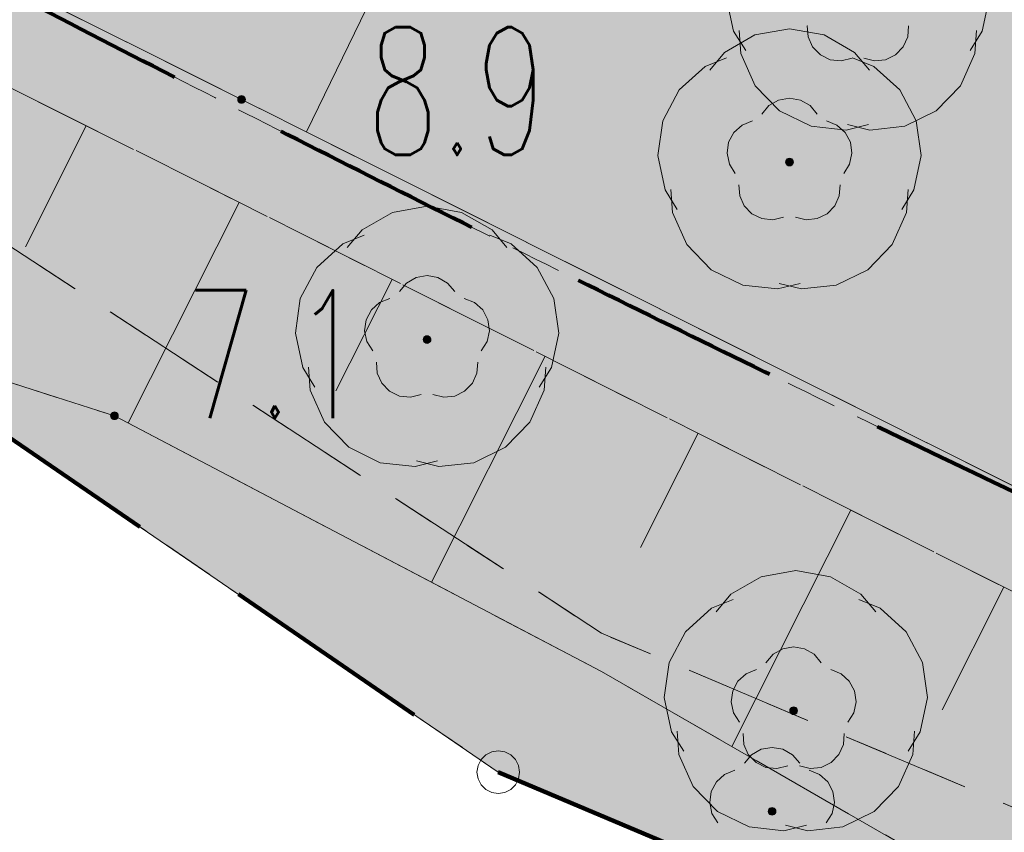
# Model space of a CAD drawing. Header units: millimetres. Extents: x -367306 to 168495, y -187323 to 82034.
# Tile 12 of 170: x -48210 to -36666, y -121848 to -112317. Entities that reach past the tile are written whole.
import ezdxf

# ---------------------------------------------------------------- set-up
doc = ezdxf.new("R2010")
doc.units = ezdxf.units.MM
doc.header["$MEASUREMENT"] = 0
for name, pattern in [('L_0_03', [1000, 500, -500]), ('L_0_05', [1750, 1250, -500]), ('L_0_06', [2000, 1500, -500]), ('Przerywana długa', [3900, 2500, -1400]), ('Przerywana gęsta', [900, 600, -300])]:
    doc.linetypes.add(name, pattern=pattern)
for name, color, linetype, lineweight, true_color in [('0_Nr_pióra__105', 7, 'Continuous', 5, 0xcae6ff), ('0_Nr_pióra__240', 7, 'Continuous', 18, 0xdcf887), ('Nowe_0_Nr_pióra__238', 7, 'Continuous', 18, 0x498039), ('Nowe_OTZL_Nr_pióra__94', 7, 'Continuous', 13, 0xe4ad2c), ('sytuacja_Nr_pióra__65', 7, 'Continuous', 13, 0x80c2ff)]:
    doc.layers.add(name, color=color, linetype=linetype, lineweight=lineweight, true_color=true_color)
for name, color, linetype, lineweight in [('0_Nr_pióra__196', 1, 'Continuous', 100), ('Nowe_EGDE_Nr_pióra__8', 7, 'Continuous', 13), ('Nowe_EGDE_Nr_pióra__9', 7, 'Continuous', 13), ('Nowe_EGKK_Nr_pióra__8', 7, 'Continuous', 13), ('Nowe_EGKK_Nr_pióra__9', 7, 'Continuous', 13), ('Nowe_EGPG_Nr_pióra__8', 7, 'Continuous', 13), ('Nowe_EGPG_Nr_pióra__9', 7, 'Continuous', 13), ('Nowe_EGUG_Nr_pióra__8', 7, 'Continuous', 13), ('Nowe_EGUG_Nr_pióra__9', 7, 'Continuous', 13), ('Nowe_OTKC_Nr_pióra__8', 7, 'Continuous', 13), ('Nowe_OTKC_Nr_pióra__9', 7, 'Continuous', 13), ('Nowe_OTRK_Nr_pióra__8', 7, 'Continuous', 13), ('Nowe_OTRK_Nr_pióra__9', 7, 'Continuous', 13), ('Nowe_OTRN_Nr_pióra__7', 7, 'Continuous', 13), ('Nowe_OTRN_Nr_pióra__8', 7, 'Continuous', 13), ('Nowe_OTRN_Nr_pióra__9', 7, 'Continuous', 13), ('Nowe_OTRN_O_Nr_pióra__8', 7, 'Continuous', 13), ('Nowe_OTWP_Nr_pióra__8', 7, 'Continuous', 13), ('Nowe_OTWP_Nr_pióra__9', 7, 'Continuous', 13), ('Nowe_OTZL_Nr_pióra__8', 7, 'Continuous', 13), ('Nowe_OTZL_Nr_pióra__9', 7, 'Continuous', 13), ('sytuacja_Nr_pióra__1', 7, 'Continuous', 13), ('sytuacja_Nr_pióra__160', 150, 'Continuous', 80)]:
    doc.layers.add(name, color=color, linetype=linetype, lineweight=lineweight)
doc.styles.add('STYL_AUTOMATYCZNY_3', font='Simplex.shx')

msp = doc.modelspace()

# ---------------------------------------------------------------- hatches: boundary and pattern name
at = {"layer": '0_Nr_pióra__105', "linetype": 'Continuous', "lineweight": 0, "true_color": 0x505c66}
msp.add_hatch(color=251, dxfattribs=at).paths.add_polyline_path([(-6418.4, -128513), (-8323.4, -129283), (-10228.4, -130053), (-13738.4, -130763), (-17768.4, -130063), (-25756, -127302.8), (-34528.4, -123913), (-41388.4, -119963), (-47098.4, -116963), (-50111, -115999.3), (-42598.4, -121143), (-16648.4, -132123), (-1348.4, -129693), (1832.3, -134968.9), (2667.6, -134801.8), (3061.6, -134723), (3301.6, -133843), (8238.5, -128359.6), (8915.3, -127717.6), (11388.1, -125280.7), (12674.7, -124012.8), (13419.4, -123278.9), (14544.7, -122167.6), (15001.3, -121648.2), (16289.2, -120183.4), (19968.1, -115996.2), (23018, -111586.2), (24650.6, -109225.4), (25882.9, -106410.1), (28971.6, -99353.7), (29323.9, -98603), (20013.3, -95115.2), (20011.6, -95123), (18201.6, -100163), (16181.6, -103873), (10781.6, -111903), (6111.6, -118913), (1281.6, -122723)])
at = {"layer": '0_Nr_pióra__240', "linetype": 'Continuous', "lineweight": 0, "true_color": 0x2c311b}
h = msp.add_hatch(color=250, dxfattribs=at)
h.paths.add_polyline_path([(-66188.4, -91903), (-66614.5, -94548.3), (-66298.8, -97378.8), (-65984.3, -99017.4), (-65908.4, -99413), (-64712.2, -102204), (-58518.4, -110243), (-50111, -115999.3), (-47098.4, -116963), (-41453.6, -119928.7), (-34528.4, -123913), (-27542, -126699.5), (-17768.4, -130063), (-13738.4, -130763), (-10228.4, -130053), (-8250.8, -129253.7), (-6418.4, -128513), (1281.6, -122723), (6111.6, -118913), (10781.6, -111903), (16181.6, -103873), (18201.6, -100163), (20011.6, -95123), (16011.6, -93623), (16701.6, -91693), (20441.6, -93093), (21661.6, -88693), (23081.6, -83003), (27191.6, -71293), (30631.6, -60783), (31911.6, -55323), (29151.6, -51443), (28891.6, -49533), (30181.6, -45723), (31101.6, -42243), (34861.6, -35003), (38441.6, -36363), (38971.6, -36563), (43011.6, -35863), (44581.6, -34413), (45722.8, -32090.7, -0.0858455), (43856.1, -32295.1, -0.0456676), (39865.4, -31597.6, -0.4386501), (38513.6, -29386.7), (20761.8, -20593.2, 0.4093195), (15438.6, -22340.1), (11240.6, -30469.9), (6891.2, -41834.5, -0.0668962), (5615.5, -44174.5), (3147.5, -47540.4, 0.0944648), (1538.4, -50920.2), (137, -56275.4), (-2720.5, -55330.7), (-1367.1, -50171.2, -0.0924718), (512.1, -46189.6), (2949.5, -42813.9, 0.0650464), (4180.8, -40535.7), (8549.9, -29121), (12765.9, -20956.4, -0.4090793), (22094, -17890.9), (41430.9, -27449.7, 0.2885872), (44331.6, -27593), (15671.6, -9583), (6061.6, -22143), (-2038, -25712.7), (-2368.4, -26663), (-4378.4, -29603), (-6808.4, -31263), (-17975.2, -32480.7), (-18010.6, -32516.1), (-18046.1, -32585.8), (-18058.4, -32663), (-18054.4, -32688.2), (-26394.5, -33540.5), (-35298.4, -38813), (-39078.4, -45333), (-42849.8, -50403.7), (-48488.4, -59393), (-55388.4, -70023), (-61968.4, -80313), (-64978.4, -87033)])
h.paths.add_polyline_path([(-22028.4, -110463), (-14458.4, -114383), (-10478.4, -106393), (-10731.3, -106263.8), (-17938.4, -102583), (-21362.4, -109180), (-27768.4, -106013), (-28428.4, -107313)], flags=0)
h.paths.add_polyline_path([(-14658.4, -104253), (-10731.3, -106263.8), (-7868.4, -101253), (-9425.6, -100474.4), (-10288.4, -100043), (-11968.4, -103343), (-10808.4, -103943), (-9768.4, -101903), (-9568.4, -102003), (-10928.4, -104763), (-14088.4, -103153)], flags=0)
at = {"layer": 'Nowe_OTRN_Nr_pióra__7', "linetype": 'Continuous', "lineweight": 13}
for points in [[(-45653.4, -113253), (-45651.8, -113264.7), (-45647.4, -113275.5), (-45640.2, -113284.8), (-45630.9, -113292), (-45620, -113296.5), (-45608.4, -113298), (-45596.7, -113296.5), (-45585.9, -113292), (-45576.6, -113284.8), (-45569.4, -113275.5), (-45564.9, -113264.7), (-45563.4, -113253), (-45564.9, -113241.4), (-45569.4, -113230.5), (-45576.6, -113221.2), (-45585.9, -113214), (-45596.7, -113209.6), (-45608.4, -113208), (-45620, -113209.6), (-45630.9, -113214), (-45640.2, -113221.2), (-45647.4, -113230.5), (-45651.8, -113241.4)], [(-47143.4, -116963), (-47141.8, -116974.7), (-47137.4, -116985.5), (-47130.2, -116994.8), (-47120.9, -117002), (-47110, -117006.5), (-47098.4, -117008), (-47086.7, -117006.5), (-47075.9, -117002), (-47066.6, -116994.8), (-47059.4, -116985.5), (-47054.9, -116974.7), (-47053.4, -116963), (-47054.9, -116951.4), (-47059.4, -116940.5), (-47066.6, -116931.2), (-47075.9, -116924), (-47086.7, -116919.6), (-47098.4, -116918), (-47110, -116919.6), (-47120.9, -116924), (-47130.2, -116931.2), (-47137.4, -116940.5), (-47141.8, -116951.4)]]:
    msp.add_hatch(color=7, dxfattribs=at).paths.add_polyline_path(points)
at = {"layer": 'Nowe_OTZL_Nr_pióra__94', "linetype": 'Continuous', "lineweight": 13, "true_color": 0xe4ad2c}
for points in [[(-39184.6, -114032.2), (-39170.7, -114030), (-39158.2, -114023.6), (-39148.2, -114013.7), (-39141.8, -114001.1), (-39139.6, -113987.2), (-39141.8, -113973.3), (-39148.2, -113960.8), (-39158.2, -113950.8), (-39170.7, -113944.4), (-39184.6, -113942.2), (-39198.5, -113944.4), (-39211.1, -113950.8), (-39221, -113960.8), (-39227.4, -113973.3), (-39229.6, -113987.2), (-39227.4, -114001.1), (-39221, -114013.7), (-39211.1, -114023.6), (-39198.5, -114030)], [(-43434, -116113.6), (-43420.1, -116111.4), (-43407.6, -116105), (-43397.6, -116095.1), (-43391.2, -116082.5), (-43389, -116068.6), (-43391.2, -116054.7), (-43397.6, -116042.2), (-43407.6, -116032.2), (-43420.1, -116025.8), (-43434, -116023.6), (-43447.9, -116025.8), (-43460.5, -116032.2), (-43470.4, -116042.2), (-43476.8, -116054.7), (-43479, -116068.6), (-43476.8, -116082.5), (-43470.4, -116095.1), (-43460.5, -116105), (-43447.9, -116111.4)], [(-39136.3, -120467.5), (-39122.4, -120465.3), (-39109.9, -120458.9), (-39099.9, -120448.9), (-39093.5, -120436.4), (-39091.3, -120422.5), (-39093.5, -120408.6), (-39099.9, -120396), (-39109.9, -120386.1), (-39122.4, -120379.7), (-39136.3, -120377.5), (-39150.2, -120379.7), (-39162.8, -120386.1), (-39172.7, -120396), (-39179.1, -120408.6), (-39181.3, -120422.5), (-39179.1, -120436.4), (-39172.7, -120448.9), (-39162.8, -120458.9), (-39150.2, -120465.3)], [(-39389.1, -121647.3), (-39375.2, -121645.1), (-39362.7, -121638.7), (-39352.7, -121628.7), (-39346.3, -121616.2), (-39344.1, -121602.3), (-39346.3, -121588.3), (-39352.7, -121575.8), (-39362.7, -121565.8), (-39375.2, -121559.5), (-39389.1, -121557.3), (-39403, -121559.5), (-39415.6, -121565.8), (-39425.5, -121575.8), (-39431.9, -121588.3), (-39434.1, -121602.3), (-39431.9, -121616.2), (-39425.5, -121628.7), (-39415.6, -121638.7), (-39403, -121645.1)]]:
    msp.add_hatch(color=42, dxfattribs=at).paths.add_polyline_path(points)
at = {"layer": 'sytuacja_Nr_pióra__65', "linetype": 'Continuous', "lineweight": 0, "true_color": 0x192633}
h = msp.add_hatch(color=179, dxfattribs=at)
h.paths.add_polyline_path([(-35518.4, -34473), (-67898.4, -84573), (-66138.4, -100353), (-58518.4, -110243), (-42598.4, -121143), (-16648.4, -132123), (-1348.4, -129693), (3325.5, -137445.8), (6501.6, -134653), (31321.6, -148073), (43551.6, -131243), (55981.6, -97123), (70921.6, -40873), (56311.6, -36173), (44331.6, -27593), (34641.9, -21548.3), (33406.4, -22351.9), (22129.7, -25856.9, 0.3125645), (16459.2, -35763.1, 0.0639815), (16561.6, -47403, -0.0641372), (20517.6, -68873.4, -0.1525468), (13695.5, -93630.2), (3435.8, -112923.9, -0.0818728), (1461.6, -115509.5), (-6521.8, -122921.4, -0.1451753), (-12306.4, -125248.3, -0.1061481), (-20698.4, -125033, -0.0211831), (-52070.1, -110031, -0.0156571), (-52613.6, -109720), (-56888.4, -107093), (-58193.1, -105873.8, -0.0772249), (-60088.2, -103457.7), (-61531.9, -100882.9, -0.0991166), (-62742.3, -97148), (-63291.3, -92429.4, -0.0773758), (-63172.5, -89355.1), (-62676, -86815.8, -0.093547), (-61301.5, -83370.5), (-34907, -41842.2, -0.0487492), (-33708.7, -40309.7), (-33683.4, -40283.1, -0.1375551), (-29041.8, -37523.5, -0.0442175), (-27588.1, -37267), (-16029.6, -36267.8, 0.1385926), (-10942.3, -34343.2), (-4215.8, -29365.2), (-2512.8, -27715.9, 0.2008798), (-1007.6, -25258.6), (-17808.4, -32663)])
h.paths.add_polyline_path([(33381.6, -100123), (34081.6, -98183), (16701.6, -91693), (16011.6, -93623)], flags=0)

# ---------------------------------------------------------------- linework, layer by layer
at = {"layer": '0_Nr_pióra__196', "color": 1, "linetype": 'Przerywana długa', "lineweight": 100}
msp.add_lwpolyline([(55981.6, -97123), (70921.6, -40873), (56311.6, -36173), (44331.6, -27593), (15671.6, -9583), (6061.6, -22143), (-17808.4, -32663), (-35518.4, -34473), (-67898.4, -84573), (-66138.4, -100353), (-58518.4, -110243), (-42598.4, -121143), (-16648.4, -132123), (-1348.4, -129693), (3325.5, -137445.8), (6501.6, -134653), (31321.6, -148073), (43551.6, -131243)], close=True, dxfattribs=at)
at = {"layer": 'Nowe_0_Nr_pióra__238', "color": 87, "linetype": 'Continuous', "lineweight": 18, "true_color": 0x498039, "flags": 128}
for points in [[(-39697.4, -112680.1), (-39840.3, -112450.3), (-39925.3, -112047.9), (-39867.9, -111640.6), (-39675, -111277.3), (-39369.6, -111001.7), (-39118.9, -110899.7)], [(-37645.3, -110899.7), (-37394.6, -111001.7), (-37089.2, -111277.3), (-36896.3, -111640.6), (-36838.9, -112047.9), (-36923.9, -112450.3), (-37066.8, -112680.1)], [(-40120.6, -112908.4), (-39946.2, -112701.4), (-39589.7, -112496.2), (-39184.6, -112424.9), (-38779.5, -112496.2), (-38423, -112701.4), (-38248.6, -112908.4)], [(-38259, -113546.3), (-38521.7, -113611.2), (-38930.8, -113567.7), (-39300.4, -113387.2), (-39586.3, -113091.5), (-39754, -112715.9), (-39773.5, -112446)], [(-36990.7, -112446), (-37010.2, -112715.9), (-37178, -113091.5), (-37463.8, -113387.2), (-37833.5, -113567.7), (-38242.5, -113611.2), (-38505.2, -113546.3)], [(-40499.9, -114544), (-40642.8, -114314.2), (-40727.9, -113911.8), (-40670.4, -113504.5), (-40477.5, -113141.2), (-40172.1, -112865.6), (-39921.4, -112763.6)], [(-38447.8, -112763.6), (-38197.1, -112865.6), (-37891.8, -113141.2), (-37698.8, -113504.5), (-37641.4, -113911.8), (-37726.4, -114314.2), (-37869.3, -114544)], [(-39061.5, -115410.2), (-39324.2, -115475.1), (-39733.3, -115431.6), (-40102.9, -115251.1), (-40388.8, -114955.4), (-40556.6, -114579.8), (-40576, -114309.9)], [(-37793.2, -114309.9), (-37812.7, -114579.8), (-37980.5, -114955.4), (-38266.3, -115251.1), (-38636, -115431.6), (-39045, -115475.1), (-39307.7, -115410.2)], [(-44370, -114989.7), (-44195.6, -114782.8), (-43839.1, -114577.6), (-43434, -114506.3), (-43028.9, -114577.6), (-42672.4, -114782.8), (-42498, -114989.7)], [(-44749.3, -116625.4), (-44892.2, -116395.6), (-44977.3, -115993.1), (-44919.8, -115585.8), (-44726.9, -115222.6), (-44421.5, -114946.9), (-44170.8, -114845)], [(-42697.2, -114845), (-42446.5, -114946.9), (-42141.2, -115222.6), (-41948.2, -115585.8), (-41890.8, -115993.1), (-41975.8, -116395.6), (-42118.7, -116625.4)], [(-43310.9, -117491.6), (-43573.6, -117556.5), (-43982.7, -117513), (-44352.3, -117332.5), (-44638.2, -117036.7), (-44806, -116661.2), (-44825.4, -116391.3)], [(-42042.6, -116391.3), (-42062.1, -116661.2), (-42229.9, -117036.7), (-42515.7, -117332.5), (-42885.4, -117513), (-43294.4, -117556.5), (-43557.1, -117491.6)], [(-40045.9, -119262.2), (-39871.5, -119055.3), (-39515, -118850.1), (-39109.9, -118778.8), (-38704.7, -118850.1), (-38348.2, -119055.3), (-38173.8, -119262.2)], [(-40425.2, -120897.9), (-40568.1, -120668.1), (-40653.1, -120265.6), (-40595.7, -119858.3), (-40402.7, -119495), (-40097.4, -119219.4), (-39846.7, -119117.5)], [(-38373, -119117.5), (-38122.3, -119219.4), (-37817, -119495), (-37624, -119858.3), (-37566.6, -120265.6), (-37651.6, -120668.1), (-37794.5, -120897.9)], [(-38986.7, -121764.1), (-39249.5, -121829), (-39658.5, -121785.5), (-40028.1, -121605), (-40314, -121309.2), (-40481.8, -120933.7), (-40501.2, -120663.7)], [(-37718.5, -120663.7), (-37737.9, -120933.7), (-37905.7, -121309.2), (-38191.6, -121605), (-38561.2, -121785.5), (-38970.2, -121829), (-39233, -121764.1)]]:
    msp.add_lwpolyline(points, dxfattribs=at)
at = {"layer": 'Nowe_EGDE_Nr_pióra__8', "color": 7, "linetype": 'Continuous', "lineweight": 13}
msp.add_line((-42598.4, -121143), (-42598.3, -121143), dxfattribs=at)
msp.add_line((-42598.4, -121143), (-42598.3, -121143), dxfattribs=at)
at = {"layer": 'Nowe_EGDE_Nr_pióra__9', "color": 7, "linetype": 'Continuous', "lineweight": 13, "flags": 128}
msp.add_lwpolyline([(-32248.4, -2403), (-37968.4, -18833), (-52388.4, -43803), (-56478.4, -49323), (-64648.4, -60323), (-72848.4, -73393), (-78498.4, -88293), (-79228.4, -100953), (-73598.4, -112563), (-60298.4, -123133), (-36138.4, -137363), (-13438.4, -142123), (-1728.4, -140123), (3311.6, -137403), (-1348.4, -129693), (-16648.4, -132123), (-42598.4, -121143), (-58518.4, -110243), (-66138.4, -100353), (-67898.4, -84573), (-35518.4, -34473), (-22298.4, -1863)], dxfattribs=at)
msp.add_lwpolyline([(55981.6, -97123), (70921.6, -40873), (56311.6, -36173), (44331.6, -27593), (15671.6, -9583), (6061.6, -22143), (-17808.4, -32663), (-35518.4, -34473), (-67898.4, -84573), (-66138.4, -100353), (-58518.4, -110243), (-42598.4, -121143), (-16648.4, -132123), (-1348.4, -129693), (3311.6, -137403), (6501.6, -134653), (31321.6, -148073), (43551.6, -131243)], close=True, dxfattribs=at)
at = {"layer": 'Nowe_EGKK_Nr_pióra__8', "color": 7, "linetype": 'Continuous', "lineweight": 13}
msp.add_line((-41388.4, -119513), (-41388.3, -119513), dxfattribs=at)
at = {"layer": 'Nowe_EGKK_Nr_pióra__9', "color": 7, "linetype": 'L_0_06', "lineweight": 13, "flags": 128}
msp.add_lwpolyline([(-65928.4, -86443), (-46598.4, -55193), (-32708.1, -34185.8), (-25888.4, -18613), (-19538.4, -3963), (-15289, 2905.3), (-7768.4, 34407), (-6478.4, 39617), (-9198.5, 39673.5), (-11138.4, 31577), (-9490.8, 31378.4), (-12278.4, 26477), (-12397.1, 25976.7), (-13078.4, 26127), (-24358.4, -3553), (-29788.4, -3963), (-32958.4, -14253), (-43448.4, -33613), (-62598.4, -63213), (-70068.4, -74873), (-73378.4, -83263), (-74808.4, -87963), (-76058.4, -92933), (-76488.4, -97643), (-76148.4, -99903), (-74478.4, -105063), (-71748.4, -109473), (-68778.4, -112643), (-63278.4, -117253), (-36888.4, -133563), (-29028.4, -136863), (-23848.4, -137733), (-15768.4, -138533), (-6768.4, -139353), (-3598.4, -138483), (-438.4, -136613), (1879.8, -135034.1), (3281.6, -133823), (12911.6, -125533), (23321.6, -113373), (29441.6, -101683), (31601.6, -96903), (39431.6, -73863), (55391.6, -79203), (56561.6, -81483), (58691.6, -82183), (59421.6, -76943), (62241.6, -69543), (68811.6, -45163), (66821.6, -44573), (60191.6, -64873), (57641.6, -74443), (41611.6, -68353), (55048, -35268), (61231.6, -20173), (54061.6, -15833), (47506.2, -29866.6), (46621.6, -31733), (42301.6, -37993), (38441.6, -36363), (31721.6, -45713), (29651.6, -50493), (32131.6, -55673), (28631.6, -68213), (23091.6, -85543), (18891.6, -95613), (19151.6, -99663), (15641.6, -105623), (7471.6, -118773), (-568.4, -125543), (-4988.4, -128413), (-15438.4, -130493), (-41388.4, -119513), (-56468.4, -109643), (-64298.4, -99413)], close=True, dxfattribs=at)
at = {"layer": 'Nowe_EGPG_Nr_pióra__8', "color": 7, "linetype": 'Continuous', "lineweight": 13}
for p, q in [((-42745.3, -120940.8), (-42745.3, -120940.8)), ((-42675.6, -120905.3), (-42675.6, -120905.3)), ((-42598.4, -120893), (-42598.3, -120893)), ((-42521.1, -120905.3), (-42521.1, -120905.3)), ((-42451.4, -120940.8), (-42451.4, -120940.8)), ((-42836.1, -121065.8), (-42836.1, -121065.8)), ((-42800.6, -120996.1), (-42800.6, -120996.1)), ((-42396.1, -120996.1), (-42396.1, -120996.1)), ((-42360.6, -121065.8), (-42360.6, -121065.8)), ((-42848.4, -121143), (-42848.3, -121143)), ((-42348.4, -121143), (-42348.3, -121143)), ((-42836.1, -121220.3), (-42836.1, -121220.3)), ((-42800.6, -121290), (-42800.6, -121290)), ((-42396.1, -121290), (-42396.1, -121290)), ((-42360.6, -121220.3), (-42360.6, -121220.3)), ((-42745.3, -121345.3), (-42745.3, -121345.3)), ((-42675.6, -121380.8), (-42675.6, -121380.8)), ((-42598.4, -121393), (-42598.3, -121393)), ((-42521.1, -121380.8), (-42521.1, -121380.8)), ((-42451.4, -121345.3), (-42451.4, -121345.3))]:
    msp.add_line(p, q, dxfattribs=at)
at = {"layer": 'Nowe_EGPG_Nr_pióra__9', "color": 7, "linetype": 'Continuous', "lineweight": 13, "flags": 128}
msp.add_lwpolyline([(-42598.4, -120893), (-42521.1, -120905.3), (-42451.4, -120940.8), (-42396.1, -120996.1), (-42360.6, -121065.8), (-42348.4, -121143), (-42360.6, -121220.3), (-42396.1, -121290), (-42451.4, -121345.3), (-42521.1, -121380.8), (-42598.4, -121393), (-42675.6, -121380.8), (-42745.3, -121345.3), (-42800.6, -121290), (-42836.1, -121220.3), (-42848.4, -121143), (-42836.1, -121065.8), (-42800.6, -120996.1), (-42745.3, -120940.8), (-42675.6, -120905.3)], close=True, dxfattribs=at)
at = {"layer": 'Nowe_EGUG_Nr_pióra__8', "color": 7, "linetype": 'Continuous', "lineweight": 13}
msp.add_line((-41388.4, -119513), (-41388.3, -119513), dxfattribs=at)
msp.add_line((-41388.4, -119513), (-41388.3, -119513), dxfattribs=at)
at = {"layer": 'Nowe_EGUG_Nr_pióra__9', "color": 7, "linetype": 'L_0_03', "lineweight": 13, "flags": 128}
for points in [[(-65928.4, -86443), (-46598.4, -55193), (-32708.1, -34185.8), (-25888.4, -18613), (-19538.4, -3963), (-15289, 2905.3), (-7768.4, 34407), (-6478.4, 39617), (-9198.5, 39673.5), (-11138.4, 31577), (-9490.8, 31378.4), (-12278.4, 26477), (-12397.1, 25976.7), (-13078.4, 26127), (-24358.4, -3553), (-29788.4, -3963), (-32958.4, -14253), (-43448.4, -33613), (-62598.4, -63213), (-70068.4, -74873), (-73378.4, -83263), (-74808.4, -87963), (-76058.4, -92933), (-76488.4, -97643), (-76148.4, -99903), (-74478.4, -105063), (-71748.4, -109473), (-68778.4, -112643), (-63278.4, -117253), (-36888.4, -133563), (-29028.4, -136863), (-23848.4, -137733), (-15768.4, -138533), (-6768.4, -139353), (-3598.4, -138483), (-438.4, -136613), (1879.8, -135034.1), (3281.6, -133823), (12911.6, -125533), (23321.6, -113373), (29441.6, -101683), (31601.6, -96903), (39431.6, -73863), (55391.6, -79203), (56561.6, -81483), (58691.6, -82183), (59421.6, -76943), (62241.6, -69543), (68811.6, -45163), (66821.6, -44573), (60191.6, -64873), (57641.6, -74443), (41611.6, -68353), (55048, -35268), (61231.6, -20173), (54061.6, -15833), (47506.2, -29866.6), (46621.6, -31733), (42301.6, -37993), (38441.6, -36363), (31721.6, -45713), (29651.6, -50493), (32131.6, -55673), (28631.6, -68213), (23091.6, -85543), (18891.6, -95613), (19151.6, -99663), (15641.6, -105623), (7471.6, -118773), (-568.4, -125543), (-4988.4, -128413), (-15438.4, -130493), (-41388.4, -119513), (-56468.4, -109643), (-64298.4, -99413)], [(28631.6, -68213), (32131.6, -55673), (29651.6, -50493), (31721.6, -45713), (38441.6, -36363), (42301.6, -37993), (46621.6, -31733), (47506.2, -29866.6), (44331.6, -27593), (33560.7, -20824.5), (15671.6, -9583), (6061.6, -22143), (-17808.4, -32663), (-32708.1, -34185.8), (-46598.4, -55193), (-65928.4, -86443), (-64298.4, -99413), (-56468.4, -109643), (-41388.4, -119513), (-15438.4, -130493), (-4988.4, -128413), (-568.4, -125543), (7471.6, -118773), (15641.6, -105623), (19151.6, -99663), (18891.6, -95613), (23091.6, -85543)]]:
    msp.add_lwpolyline(points, close=True, dxfattribs=at)
at = {"layer": 'Nowe_OTKC_Nr_pióra__8', "color": 7, "linetype": 'Continuous', "lineweight": 13}
for p, q in [((-45608.4, -113253), (-45608.3, -113253)), ((-46068.4, -114243), (-46068.3, -114243))]:
    msp.add_line(p, q, dxfattribs=at)
at = {"layer": 'Nowe_OTKC_Nr_pióra__9', "color": 7, "linetype": 'L_0_05', "lineweight": 13, "flags": 128}
msp.add_lwpolyline([(-1238.4, -46283), (-6648.4, -46193), (-15828.4, -45733), (-22698.4, -46353), (-26678.4, -47103), (-29328.4, -47953), (-32988.4, -51163), (-36568.4, -55463), (-40208.4, -61143), (-43878.4, -65473), (-47778.4, -70193), (-51838.4, -75303), (-56908.4, -82373), (-60268.4, -87193), (-62158.4, -90323), (-62828.4, -92773), (-62618.4, -98443), (-62048.4, -102123), (-60178.4, -105633), (-57538.4, -107923), (-52878.4, -110833), (-46068.4, -114243), (-32558.4, -121043), (-20868.4, -126143), (-16558.4, -126773), (-13308.4, -126603), (-9418.4, -125643), (-5808.4, -123793), (-38.4, -119013), (3951.6, -114733), (6461.6, -111863), (9661.6, -107293), (16961.6, -93983), (16011.6, -93623), (8561.6, -106603), (5601.6, -111113), (3031.6, -113973), (-808.4, -118193), (-6478.4, -122933), (-9978.4, -124663), (-13518.4, -125553), (-16598.4, -125603), (-20698.4, -125033), (-32058.4, -120043), (-45608.4, -113253), (-52348.4, -109883), (-56888.4, -107093), (-59328.4, -104813), (-61008.4, -101673), (-61538.4, -98463), (-61668.4, -92663), (-61178.4, -90633), (-59368.4, -87713), (-56058.4, -82943), (-51018.4, -75953), (-46878.4, -70853), (-43018.4, -66103), (-39238.4, -61853), (-35668.4, -56003), (-32158.4, -51823), (-28778.4, -48843), (-26368.4, -48143), (-22518.4, -47443), (-15718.4, -46713), (-6768.4, -47263), (-1478.4, -47473)], close=True, dxfattribs=at)
at = {"layer": 'Nowe_OTRK_Nr_pióra__8', "color": 7, "linetype": 'Continuous', "lineweight": 13}
for p, q in [((-45608.4, -113253), (-45608.3, -113253)), ((-47430.4, -113561), (-47430.4, -113561)), ((-44848.1, -113634), (-44848.1, -113634)), ((-46068.4, -114243), (-46068.3, -114243)), ((-45636, -114460.6), (-45636, -114460.6)), ((-48141.7, -114981.4), (-48141.6, -114981.4)), ((-43843, -115363.1), (-43843, -115363.1)), ((-42050, -116265.6), (-42049.9, -116265.6)), ((-44501.9, -116672.1), (-44501.8, -116672.1)), ((-47098.4, -116963), (-47098.3, -116963)), ((-46938, -117047.3), (-46937.9, -117047.3)), ((-40257, -117168.1), (-40256.9, -117168.1)), ((-38464, -118070.6), (-38463.9, -118070.6)), ((-40931.6, -118508.3), (-40931.5, -118508.3)), ((-43383.4, -118914.8), (-43383.4, -118914.8)), ((-36671, -118973), (-36670.9, -118973)), ((-41388.4, -119963), (-41388.3, -119963)), ((-37394.1, -120409.8), (-37394.1, -120409.8)), ((-39859.6, -120843.3), (-39859.5, -120843.3))]:
    msp.add_line(p, q, dxfattribs=at)
at = {"layer": 'Nowe_OTRK_Nr_pióra__9', "color": 7, "linetype": 'L_0_05', "lineweight": 13, "flags": 128}
for points in [[(-28438.4, -109633), (-40408.4, -103813), (-47798.4, -100283), (-50138.4, -98303), (-51048.4, -93533), (-49018.4, -88613), (-44278.4, -80303), (-41148.4, -76043), (-34818.4, -68653), (-26698.4, -56823), (-24418.4, -54593), (-21798.4, -54153), (-9738.4, -55253), (-3928.4, -54413), (-3198.4, -48943), (-1478.4, -47473), (-6768.4, -47263), (-15718.4, -46713), (-22518.4, -47443), (-26368.4, -48143), (-28778.4, -48843), (-32158.4, -51823), (-35668.4, -56003), (-39238.4, -61853), (-43018.4, -66103), (-46878.4, -70853), (-51018.4, -75953), (-56058.4, -82943), (-59368.4, -87713), (-61178.4, -90633), (-61668.4, -92663), (-61538.4, -98463), (-61008.4, -101673), (-59328.4, -104813), (-56888.4, -107093), (-52348.4, -109883), (-45608.4, -113253), (-32058.4, -120043)], [(-43878.4, -65473), (-47778.4, -70193), (-51838.4, -75303), (-56908.4, -82373), (-60268.4, -87193), (-62158.4, -90323), (-62828.4, -92773), (-62618.4, -98443), (-62048.4, -102123), (-60178.4, -105633), (-57538.4, -107923), (-52878.4, -110833), (-46068.4, -114243), (-32558.4, -121043), (-20868.4, -126143), (-16558.4, -126773), (-13308.4, -126603), (-9418.4, -125643), (-5808.4, -123793), (-38.4, -119013), (711.6, -119713), (401.6, -121953), (1281.6, -122723), (-6418.4, -128513), (-10228.4, -130053), (-13738.4, -130763), (-17768.4, -130063), (-27578.4, -126673), (-34528.4, -123913), (-41388.4, -119963), (-47098.4, -116963), (-54038.4, -114743), (-56888.4, -111113), (-60038.4, -109453), (-62558.4, -106063), (-64438.4, -102843), (-65908.4, -99413), (-66718.4, -95193), (-66188.4, -91903), (-64978.4, -87033), (-61968.4, -80313), (-55388.4, -70023), (-48488.4, -59393), (-45588.4, -61743), (-44508.4, -62953)]]:
    msp.add_lwpolyline(points, close=True, dxfattribs=at)
at = {"layer": 'Nowe_OTRK_Nr_pióra__9', "color": 7, "linetype": 'Continuous', "lineweight": 13, "flags": 128}
for points in [[(-44848.1, -113634), (-40137.1, -103944.9)], [(-47430.4, -113561), (-48141.7, -114981.4)], [(-45636, -114460.6), (-46938, -117047.3)], [(-43843, -115363.1), (-44501.9, -116672.1)], [(-42050, -116265.6), (-43383.4, -118914.8)], [(-40257, -117168.1), (-40931.6, -118508.3)], [(-38464, -118070.6), (-39859.6, -120843.3)], [(-36671, -118973), (-37394.1, -120409.8)]]:
    msp.add_lwpolyline(points, dxfattribs=at)
at = {"layer": 'Nowe_OTRN_Nr_pióra__8', "color": 7, "linetype": 'Continuous', "lineweight": 13}
for p, q in [((-45651.8, -113241.4), (-45651.8, -113241.4)), ((-45647.4, -113230.5), (-45647.3, -113230.5)), ((-45640.2, -113221.2), (-45640.1, -113221.2)), ((-45630.9, -113214), (-45630.8, -113214)), ((-45620, -113209.6), (-45620, -113209.6)), ((-45608.4, -113208), (-45608.3, -113208)), ((-45596.7, -113209.6), (-45596.7, -113209.6)), ((-45585.9, -113214), (-45585.8, -113214)), ((-45576.6, -113221.2), (-45576.5, -113221.2)), ((-45569.4, -113230.5), (-45569.4, -113230.5)), ((-45564.9, -113241.4), (-45564.9, -113241.4)), ((-45653.4, -113253), (-45653.3, -113253)), ((-45651.8, -113264.7), (-45651.8, -113264.7)), ((-45647.4, -113275.5), (-45647.3, -113275.5)), ((-45640.2, -113284.8), (-45640.1, -113284.8)), ((-45630.9, -113292), (-45630.8, -113292)), ((-45620, -113296.5), (-45620, -113296.5)), ((-45608.4, -113298), (-45608.3, -113298)), ((-45596.7, -113296.5), (-45596.7, -113296.5)), ((-45585.9, -113292), (-45585.8, -113292)), ((-45576.6, -113284.8), (-45576.5, -113284.8)), ((-45569.4, -113275.5), (-45569.4, -113275.5)), ((-45564.9, -113264.7), (-45564.9, -113264.7)), ((-45563.4, -113253), (-45563.3, -113253)), ((-47130.2, -116931.2), (-47130.1, -116931.2)), ((-47120.9, -116924), (-47120.8, -116924)), ((-47110, -116919.6), (-47110, -116919.6)), ((-47098.4, -116918), (-47098.3, -116918)), ((-47086.7, -116919.6), (-47086.7, -116919.6)), ((-47075.9, -116924), (-47075.8, -116924)), ((-47066.6, -116931.2), (-47066.5, -116931.2)), ((-47143.4, -116963), (-47143.3, -116963)), ((-47141.8, -116951.4), (-47141.8, -116951.4)), ((-47141.8, -116974.7), (-47141.8, -116974.7)), ((-47137.4, -116940.5), (-47137.3, -116940.5)), ((-47137.4, -116985.5), (-47137.3, -116985.5)), ((-47130.2, -116994.8), (-47130.1, -116994.8)), ((-47120.9, -117002), (-47120.8, -117002)), ((-47110, -117006.5), (-47110, -117006.5)), ((-47098.4, -117008), (-47098.3, -117008)), ((-47086.7, -117006.5), (-47086.7, -117006.5)), ((-47075.9, -117002), (-47075.8, -117002)), ((-47066.6, -116994.8), (-47066.5, -116994.8)), ((-47059.4, -116940.5), (-47059.4, -116940.5)), ((-47059.4, -116985.5), (-47059.4, -116985.5)), ((-47054.9, -116951.4), (-47054.9, -116951.4)), ((-47054.9, -116974.7), (-47054.9, -116974.7)), ((-47053.4, -116963), (-47053.3, -116963))]:
    msp.add_line(p, q, dxfattribs=at)
at = {"layer": 'Nowe_OTRN_Nr_pióra__9', "color": 7, "linetype": 'Continuous', "lineweight": 13, "flags": 128}
for points in [[(-45653.4, -113253), (-45651.8, -113264.7), (-45647.4, -113275.5), (-45640.2, -113284.8), (-45630.9, -113292), (-45620, -113296.5), (-45608.4, -113298), (-45596.7, -113296.5), (-45585.9, -113292), (-45576.6, -113284.8), (-45569.4, -113275.5), (-45564.9, -113264.7), (-45563.4, -113253), (-45564.9, -113241.4), (-45569.4, -113230.5), (-45576.6, -113221.2), (-45585.9, -113214), (-45596.7, -113209.6), (-45608.4, -113208), (-45620, -113209.6), (-45630.9, -113214), (-45640.2, -113221.2), (-45647.4, -113230.5), (-45651.8, -113241.4)], [(-47143.4, -116963), (-47141.8, -116974.7), (-47137.4, -116985.5), (-47130.2, -116994.8), (-47120.9, -117002), (-47110, -117006.5), (-47098.4, -117008), (-47086.7, -117006.5), (-47075.9, -117002), (-47066.6, -116994.8), (-47059.4, -116985.5), (-47054.9, -116974.7), (-47053.4, -116963), (-47054.9, -116951.4), (-47059.4, -116940.5), (-47066.6, -116931.2), (-47075.9, -116924), (-47086.7, -116919.6), (-47098.4, -116918), (-47110, -116919.6), (-47120.9, -116924), (-47130.2, -116931.2), (-47137.4, -116940.5), (-47141.8, -116951.4)]]:
    msp.add_lwpolyline(points, close=True, dxfattribs=at)
at = {"layer": 'Nowe_OTWP_Nr_pióra__8', "color": 7, "linetype": 'Continuous', "lineweight": 13}
for p, q in [((-47098.4, -116963), (-47098.3, -116963)), ((-41388.4, -119963), (-41388.3, -119963))]:
    msp.add_line(p, q, dxfattribs=at)
at = {"layer": 'Nowe_OTWP_Nr_pióra__9', "color": 7, "linetype": 'Continuous', "lineweight": 13, "flags": 128}
msp.add_lwpolyline([(-35298.4, -38813), (-39078.4, -45333), (-42849.8, -50403.7), (-48488.4, -59393), (-55388.4, -70023), (-61968.4, -80313), (-64978.4, -87033), (-66188.4, -91903), (-66718.4, -95193), (-65908.4, -99413), (-64438.4, -102843), (-62558.4, -106063), (-60038.4, -109453), (-56888.4, -111113), (-54038.4, -114743), (-47098.4, -116963), (-41388.4, -119963), (-34528.4, -123913)], dxfattribs=at)
at = {"layer": 'Nowe_OTZL_Nr_pióra__8', "color": 7, "linetype": 'Continuous', "lineweight": 13}
for p, q in [((-38975.6, -112388.5), (-38975.5, -112388.5)), ((-37788.6, -112388.5), (-37788.6, -112388.5)), ((-38966.2, -112518.1), (-38966.2, -112518.1)), ((-37798, -112518.1), (-37797.9, -112518.1)), ((-38913.2, -112636.7), (-38913.2, -112636.7)), ((-37851, -112636.7), (-37850.9, -112636.7)), ((-38822.9, -112730.1), (-38822.9, -112730.1)), ((-38450.9, -112769.7), (-38450.8, -112769.7)), ((-38313.3, -112769.7), (-38313.3, -112769.7)), ((-37941.3, -112730.1), (-37941.2, -112730.1)), ((-38706.2, -112787.1), (-38706.1, -112787.1)), ((-38577, -112800.8), (-38577, -112800.8)), ((-38187.2, -112800.8), (-38187.2, -112800.8)), ((-38058, -112787.1), (-38058, -112787.1)), ((-39184.6, -113237.2), (-39184.6, -113237.2)), ((-39425.2, -113324.5), (-39425.1, -113324.5)), ((-39312.6, -113259.7), (-39312.5, -113259.7)), ((-39056.7, -113259.7), (-39056.6, -113259.7)), ((-38944.1, -113324.5), (-38944, -113324.5)), ((-39508.9, -113423.9), (-39508.8, -113423.9)), ((-38860.3, -113423.9), (-38860.3, -113423.9)), ((-39740.5, -113553.7), (-39740.5, -113553.7)), ((-39620.2, -113504.7), (-39620.1, -113504.7)), ((-38749.1, -113504.7), (-38749, -113504.7)), ((-38628.7, -113553.7), (-38628.7, -113553.7)), ((-39837, -113640.7), (-39836.9, -113640.7)), ((-38532.3, -113640.7), (-38532.2, -113640.7)), ((-39897.9, -113755.5), (-39897.9, -113755.5)), ((-38471.3, -113755.5), (-38471.3, -113755.5)), ((-39916, -113884.1), (-39916, -113884.1)), ((-38453.2, -113884.1), (-38453.1, -113884.1)), ((-39889.2, -114011.2), (-39889.1, -114011.2)), ((-39229.6, -113987.2), (-39229.6, -113987.2)), ((-39227.4, -113973.3), (-39227.4, -113973.3)), ((-39227.4, -114001.1), (-39227.4, -114001.1)), ((-39221, -113960.8), (-39221, -113960.8)), ((-39221, -114013.7), (-39221, -114013.7)), ((-39211.1, -113950.8), (-39211, -113950.8)), ((-39211.1, -114023.6), (-39211, -114023.6)), ((-39198.5, -113944.4), (-39198.5, -113944.4)), ((-39198.5, -114030), (-39198.5, -114030)), ((-39184.6, -113942.2), (-39184.6, -113942.2)), ((-39184.6, -114032.2), (-39184.6, -114032.2)), ((-39170.7, -113944.4), (-39170.7, -113944.4)), ((-39170.7, -114030), (-39170.7, -114030)), ((-39158.2, -113950.8), (-39158.1, -113950.8)), ((-39158.2, -114023.6), (-39158.1, -114023.6)), ((-39148.2, -113960.8), (-39148.2, -113960.8)), ((-39148.2, -114013.7), (-39148.2, -114013.7)), ((-39141.8, -113973.3), (-39141.8, -113973.3)), ((-39141.8, -114001.1), (-39141.8, -114001.1)), ((-39139.6, -113987.2), (-39139.6, -113987.2)), ((-38480, -114011.2), (-38480, -114011.2)), ((-39820.6, -114121.6), (-39820.5, -114121.6)), ((-38548.6, -114121.6), (-38548.6, -114121.6)), ((-39778.1, -114252.4), (-39778, -114252.4)), ((-38591.1, -114252.4), (-38591.1, -114252.4)), ((-39768.7, -114382), (-39768.7, -114382)), ((-38600.5, -114382), (-38600.4, -114382)), ((-39715.7, -114500.6), (-39715.7, -114500.6)), ((-38653.5, -114500.6), (-38653.4, -114500.6)), ((-39625.5, -114594), (-39625.4, -114594)), ((-38743.8, -114594), (-38743.7, -114594)), ((-39508.7, -114651), (-39508.7, -114651)), ((-39379.5, -114664.7), (-39379.5, -114664.7)), ((-39253.4, -114633.6), (-39253.3, -114633.6)), ((-39115.8, -114633.6), (-39115.8, -114633.6)), ((-38989.7, -114664.7), (-38989.7, -114664.7)), ((-38860.5, -114651), (-38860.5, -114651)), ((-43434, -115318.6), (-43434, -115318.6)), ((-43674.6, -115405.9), (-43674.5, -115405.9)), ((-43562, -115341.1), (-43561.9, -115341.1)), ((-43306.1, -115341.1), (-43306, -115341.1)), ((-43193.5, -115405.9), (-43193.4, -115405.9)), ((-43758.3, -115505.3), (-43758.2, -115505.3)), ((-43109.7, -115505.3), (-43109.7, -115505.3)), ((-43989.9, -115635), (-43989.9, -115635)), ((-43869.6, -115586.1), (-43869.5, -115586.1)), ((-42998.5, -115586.1), (-42998.4, -115586.1)), ((-42878.1, -115635), (-42878.1, -115635)), ((-44086.4, -115722.1), (-44086.3, -115722.1)), ((-42781.7, -115722.1), (-42781.6, -115722.1)), ((-44147.3, -115836.8), (-44147.3, -115836.8)), ((-42720.7, -115836.8), (-42720.7, -115836.8)), ((-44165.4, -115965.5), (-44165.4, -115965.5)), ((-42702.6, -115965.5), (-42702.5, -115965.5)), ((-44138.6, -116092.6), (-44138.5, -116092.6)), ((-43479, -116068.6), (-43479, -116068.6)), ((-43476.8, -116054.7), (-43476.8, -116054.7)), ((-43476.8, -116082.5), (-43476.8, -116082.5)), ((-43470.4, -116042.2), (-43470.4, -116042.2)), ((-43470.4, -116095.1), (-43470.4, -116095.1)), ((-43460.5, -116032.2), (-43460.4, -116032.2)), ((-43460.5, -116105), (-43460.4, -116105)), ((-43447.9, -116025.8), (-43447.9, -116025.8)), ((-43447.9, -116111.4), (-43447.9, -116111.4)), ((-43434, -116023.6), (-43434, -116023.6)), ((-43434, -116113.6), (-43434, -116113.6)), ((-43420.1, -116025.8), (-43420.1, -116025.8)), ((-43420.1, -116111.4), (-43420.1, -116111.4)), ((-43407.6, -116032.2), (-43407.5, -116032.2)), ((-43407.6, -116105), (-43407.5, -116105)), ((-43397.6, -116042.2), (-43397.6, -116042.2)), ((-43397.6, -116095.1), (-43397.6, -116095.1)), ((-43391.2, -116054.7), (-43391.2, -116054.7)), ((-43391.2, -116082.5), (-43391.2, -116082.5)), ((-43389, -116068.6), (-43389, -116068.6)), ((-42729.4, -116092.6), (-42729.4, -116092.6)), ((-44070, -116202.9), (-44069.9, -116202.9)), ((-42798, -116202.9), (-42798, -116202.9)), ((-44027.5, -116333.7), (-44027.4, -116333.7)), ((-42840.5, -116333.7), (-42840.5, -116333.7)), ((-44018.1, -116463.3), (-44018.1, -116463.3)), ((-42849.9, -116463.3), (-42849.8, -116463.3)), ((-43965.1, -116581.9), (-43965.1, -116581.9)), ((-42902.9, -116581.9), (-42902.8, -116581.9)), ((-43874.9, -116675.4), (-43874.8, -116675.4)), ((-42993.2, -116675.4), (-42993.1, -116675.4)), ((-43758.1, -116732.4), (-43758.1, -116732.4)), ((-43628.9, -116746.1), (-43628.9, -116746.1)), ((-43502.8, -116715), (-43502.7, -116715)), ((-43365.2, -116715), (-43365.2, -116715)), ((-43239.1, -116746.1), (-43239.1, -116746.1)), ((-43109.9, -116732.4), (-43109.9, -116732.4)), ((-39264.3, -119695), (-39264.2, -119695)), ((-39136.3, -119672.5), (-39136.3, -119672.5)), ((-39008.3, -119695), (-39008.3, -119695)), ((-39376.9, -119759.8), (-39376.8, -119759.8)), ((-38895.7, -119759.8), (-38895.7, -119759.8)), ((-39460.6, -119859.2), (-39460.5, -119859.2)), ((-38812, -119859.2), (-38812, -119859.2)), ((-39692.2, -119988.9), (-39692.2, -119988.9)), ((-39571.9, -119940), (-39571.8, -119940)), ((-38700.7, -119940), (-38700.7, -119940)), ((-38580.4, -119988.9), (-38580.3, -119988.9)), ((-39788.6, -120076), (-39788.6, -120076)), ((-38484, -120076), (-38483.9, -120076)), ((-39849.6, -120190.7), (-39849.5, -120190.7)), ((-38423, -120190.7), (-38423, -120190.7)), ((-39867.7, -120319.4), (-39867.7, -120319.4)), ((-39172.7, -120396), (-39172.7, -120396)), ((-39162.8, -120386.1), (-39162.7, -120386.1)), ((-39150.2, -120379.7), (-39150.2, -120379.7)), ((-39136.3, -120377.5), (-39136.3, -120377.5)), ((-39122.4, -120379.7), (-39122.3, -120379.7)), ((-39109.9, -120386.1), (-39109.8, -120386.1)), ((-39099.9, -120396), (-39099.8, -120396)), ((-38404.9, -120319.4), (-38404.8, -120319.4)), ((-39840.9, -120446.5), (-39840.8, -120446.5)), ((-39181.3, -120422.5), (-39181.3, -120422.5)), ((-39179.1, -120408.6), (-39179, -120408.6)), ((-39179.1, -120436.4), (-39179, -120436.4)), ((-39172.7, -120448.9), (-39172.7, -120448.9)), ((-39162.8, -120458.9), (-39162.7, -120458.9)), ((-39150.2, -120465.3), (-39150.2, -120465.3)), ((-39136.3, -120467.5), (-39136.3, -120467.5)), ((-39122.4, -120465.3), (-39122.3, -120465.3)), ((-39109.9, -120458.9), (-39109.8, -120458.9)), ((-39099.9, -120448.9), (-39099.8, -120448.9)), ((-39093.5, -120408.6), (-39093.5, -120408.6)), ((-39093.5, -120436.4), (-39093.5, -120436.4)), ((-39091.3, -120422.5), (-39091.3, -120422.5)), ((-38431.7, -120446.5), (-38431.7, -120446.5)), ((-39772.3, -120556.8), (-39772.2, -120556.8)), ((-38500.3, -120556.8), (-38500.3, -120556.8)), ((-39729.8, -120687.6), (-39729.7, -120687.6)), ((-38542.8, -120687.6), (-38542.8, -120687.6)), ((-39720.4, -120817.2), (-39720.4, -120817.2)), ((-39389.1, -120852.3), (-39389.1, -120852.3)), ((-38552.2, -120817.2), (-38552.1, -120817.2)), ((-39667.4, -120935.8), (-39667.4, -120935.8)), ((-39629.7, -120939.6), (-39629.6, -120939.6)), ((-39517.1, -120874.8), (-39517, -120874.8)), ((-39261.2, -120874.8), (-39261.1, -120874.8)), ((-39148.6, -120939.6), (-39148.5, -120939.6)), ((-38605.2, -120935.8), (-38605.1, -120935.8)), ((-39713.4, -121038.9), (-39713.3, -121038.9)), ((-39577.1, -121029.3), (-39577.1, -121029.3)), ((-39460.4, -121086.3), (-39460.3, -121086.3)), ((-39205.1, -121068.8), (-39205, -121068.8)), ((-39067.5, -121068.8), (-39067.5, -121068.8)), ((-39064.8, -121038.9), (-39064.8, -121038.9)), ((-38812.2, -121086.3), (-38812.2, -121086.3)), ((-38695.5, -121029.3), (-38695.4, -121029.3)), ((-39945, -121168.7), (-39945, -121168.7)), ((-39824.7, -121119.8), (-39824.6, -121119.8)), ((-39331.2, -121100), (-39331.2, -121100)), ((-38953.6, -121119.8), (-38953.5, -121119.8)), ((-38941.4, -121100), (-38941.3, -121100)), ((-38833.2, -121168.7), (-38833.1, -121168.7)), ((-40041.5, -121255.8), (-40041.4, -121255.8)), ((-38736.8, -121255.8), (-38736.7, -121255.8)), ((-40102.4, -121370.5), (-40102.3, -121370.5)), ((-38675.8, -121370.5), (-38675.8, -121370.5)), ((-40120.5, -121499.1), (-40120.5, -121499.1)), ((-38657.7, -121499.1), (-38657.6, -121499.1)), ((-40093.7, -121626.3), (-40093.6, -121626.3)), ((-39434.1, -121602.3), (-39434.1, -121602.3)), ((-39431.9, -121588.3), (-39431.9, -121588.3)), ((-39431.9, -121616.2), (-39431.9, -121616.2)), ((-39425.5, -121575.8), (-39425.5, -121575.8)), ((-39425.5, -121628.7), (-39425.5, -121628.7)), ((-39415.6, -121565.8), (-39415.5, -121565.8)), ((-39415.6, -121638.7), (-39415.5, -121638.7)), ((-39403, -121559.5), (-39403, -121559.5)), ((-39403, -121645.1), (-39403, -121645.1)), ((-39389.1, -121557.3), (-39389.1, -121557.3)), ((-39389.1, -121647.3), (-39389.1, -121647.3)), ((-39375.2, -121559.5), (-39375.2, -121559.5)), ((-39375.2, -121645.1), (-39375.2, -121645.1)), ((-39362.7, -121565.8), (-39362.6, -121565.8)), ((-39362.7, -121638.7), (-39362.6, -121638.7)), ((-39352.7, -121575.8), (-39352.7, -121575.8)), ((-39352.7, -121628.7), (-39352.7, -121628.7)), ((-39346.3, -121588.3), (-39346.3, -121588.3)), ((-39346.3, -121616.2), (-39346.3, -121616.2)), ((-39344.1, -121602.3), (-39344.1, -121602.3)), ((-38684.5, -121626.3), (-38684.5, -121626.3)), ((-40025.1, -121736.6), (-40025, -121736.6)), ((-38753.1, -121736.6), (-38753.1, -121736.6))]:
    msp.add_line(p, q, dxfattribs=at)
at = {"layer": 'Nowe_OTZL_Nr_pióra__9', "color": 7, "linetype": 'Continuous', "lineweight": 13, "flags": 128}
for points in [[(-38450.9, -112769.7), (-38577, -112800.8), (-38706.2, -112787.1), (-38822.9, -112730.1), (-38913.2, -112636.7), (-38966.2, -112518.1), (-38975.6, -112388.5)], [(-37788.6, -112388.5), (-37798, -112518.1), (-37851, -112636.7), (-37941.3, -112730.1), (-38058, -112787.1), (-38187.2, -112800.8), (-38313.3, -112769.7)], [(-39508.9, -113423.9), (-39425.2, -113324.5), (-39312.6, -113259.7), (-39184.6, -113237.2), (-39056.7, -113259.7), (-38944.1, -113324.5), (-38860.3, -113423.9)], [(-39820.6, -114121.6), (-39889.2, -114011.2), (-39916, -113884.1), (-39897.9, -113755.5), (-39837, -113640.7), (-39740.5, -113553.7), (-39620.2, -113504.7)], [(-38749.1, -113504.7), (-38628.7, -113553.7), (-38532.3, -113640.7), (-38471.3, -113755.5), (-38453.2, -113884.1), (-38480, -114011.2), (-38548.6, -114121.6)], [(-39253.4, -114633.6), (-39379.5, -114664.7), (-39508.7, -114651), (-39625.5, -114594), (-39715.7, -114500.6), (-39768.7, -114382), (-39778.1, -114252.4)], [(-38591.1, -114252.4), (-38600.5, -114382), (-38653.5, -114500.6), (-38743.8, -114594), (-38860.5, -114651), (-38989.7, -114664.7), (-39115.8, -114633.6)], [(-43758.3, -115505.3), (-43674.6, -115405.9), (-43562, -115341.1), (-43434, -115318.6), (-43306.1, -115341.1), (-43193.5, -115405.9), (-43109.7, -115505.3)], [(-44070, -116202.9), (-44138.6, -116092.6), (-44165.4, -115965.5), (-44147.3, -115836.8), (-44086.4, -115722.1), (-43989.9, -115635), (-43869.6, -115586.1)], [(-42998.5, -115586.1), (-42878.1, -115635), (-42781.7, -115722.1), (-42720.7, -115836.8), (-42702.6, -115965.5), (-42729.4, -116092.6), (-42798, -116202.9)], [(-43502.8, -116715), (-43628.9, -116746.1), (-43758.1, -116732.4), (-43874.9, -116675.4), (-43965.1, -116581.9), (-44018.1, -116463.3), (-44027.5, -116333.7)], [(-42840.5, -116333.7), (-42849.9, -116463.3), (-42902.9, -116581.9), (-42993.2, -116675.4), (-43109.9, -116732.4), (-43239.1, -116746.1), (-43365.2, -116715)], [(-39460.6, -119859.2), (-39376.9, -119759.8), (-39264.3, -119695), (-39136.3, -119672.5), (-39008.3, -119695), (-38895.7, -119759.8), (-38812, -119859.2)], [(-39772.3, -120556.8), (-39840.9, -120446.5), (-39867.7, -120319.4), (-39849.6, -120190.7), (-39788.6, -120076), (-39692.2, -119988.9), (-39571.9, -119940)], [(-38700.7, -119940), (-38580.4, -119988.9), (-38484, -120076), (-38423, -120190.7), (-38404.9, -120319.4), (-38431.7, -120446.5), (-38500.3, -120556.8)], [(-39205.1, -121068.8), (-39331.2, -121100), (-39460.4, -121086.3), (-39577.1, -121029.3), (-39667.4, -120935.8), (-39720.4, -120817.2), (-39729.8, -120687.6)], [(-38542.8, -120687.6), (-38552.2, -120817.2), (-38605.2, -120935.8), (-38695.5, -121029.3), (-38812.2, -121086.3), (-38941.4, -121100), (-39067.5, -121068.8)], [(-39713.4, -121038.9), (-39629.7, -120939.6), (-39517.1, -120874.8), (-39389.1, -120852.3), (-39261.2, -120874.8), (-39148.6, -120939.6), (-39064.8, -121038.9)], [(-40025.1, -121736.6), (-40093.7, -121626.3), (-40120.5, -121499.1), (-40102.4, -121370.5), (-40041.5, -121255.8), (-39945, -121168.7), (-39824.7, -121119.8)], [(-38953.6, -121119.8), (-38833.2, -121168.7), (-38736.8, -121255.8), (-38675.8, -121370.5), (-38657.7, -121499.1), (-38684.5, -121626.3), (-38753.1, -121736.6)]]:
    msp.add_lwpolyline(points, dxfattribs=at)
for points in [[(-39184.6, -114032.2), (-39170.7, -114030), (-39158.2, -114023.6), (-39148.2, -114013.7), (-39141.8, -114001.1), (-39139.6, -113987.2), (-39141.8, -113973.3), (-39148.2, -113960.8), (-39158.2, -113950.8), (-39170.7, -113944.4), (-39184.6, -113942.2), (-39198.5, -113944.4), (-39211.1, -113950.8), (-39221, -113960.8), (-39227.4, -113973.3), (-39229.6, -113987.2), (-39227.4, -114001.1), (-39221, -114013.7), (-39211.1, -114023.6), (-39198.5, -114030)], [(-43434, -116113.6), (-43420.1, -116111.4), (-43407.6, -116105), (-43397.6, -116095.1), (-43391.2, -116082.5), (-43389, -116068.6), (-43391.2, -116054.7), (-43397.6, -116042.2), (-43407.6, -116032.2), (-43420.1, -116025.8), (-43434, -116023.6), (-43447.9, -116025.8), (-43460.5, -116032.2), (-43470.4, -116042.2), (-43476.8, -116054.7), (-43479, -116068.6), (-43476.8, -116082.5), (-43470.4, -116095.1), (-43460.5, -116105), (-43447.9, -116111.4)], [(-39136.3, -120467.5), (-39122.4, -120465.3), (-39109.9, -120458.9), (-39099.9, -120448.9), (-39093.5, -120436.4), (-39091.3, -120422.5), (-39093.5, -120408.6), (-39099.9, -120396), (-39109.9, -120386.1), (-39122.4, -120379.7), (-39136.3, -120377.5), (-39150.2, -120379.7), (-39162.8, -120386.1), (-39172.7, -120396), (-39179.1, -120408.6), (-39181.3, -120422.5), (-39179.1, -120436.4), (-39172.7, -120448.9), (-39162.8, -120458.9), (-39150.2, -120465.3)], [(-39389.1, -121647.3), (-39375.2, -121645.1), (-39362.7, -121638.7), (-39352.7, -121628.7), (-39346.3, -121616.2), (-39344.1, -121602.3), (-39346.3, -121588.3), (-39352.7, -121575.8), (-39362.7, -121565.8), (-39375.2, -121559.5), (-39389.1, -121557.3), (-39403, -121559.5), (-39415.6, -121565.8), (-39425.5, -121575.8), (-39431.9, -121588.3), (-39434.1, -121602.3), (-39431.9, -121616.2), (-39425.5, -121628.7), (-39415.6, -121638.7), (-39403, -121645.1)]]:
    msp.add_lwpolyline(points, close=True, dxfattribs=at)
at = {"layer": 'sytuacja_Nr_pióra__1', "color": 7, "linetype": 'Przerywana gęsta', "lineweight": 13, "flags": 128}
msp.add_lwpolyline([(-35518.4, -34473), (-67898.4, -84573), (-66138.4, -100353), (-58518.4, -110243), (-42598.4, -121143), (-16648.4, -132123), (-1348.4, -129693), (3325.5, -137445.8), (6501.6, -134653), (31321.6, -148073), (43551.6, -131243), (55981.6, -97123), (70921.6, -40873), (56311.6, -36173), (44331.6, -27593), (34641.9, -21548.3), (33406.4, -22351.9), (22129.7, -25856.9, 0.3125645), (16459.2, -35763.1, 0.0639815), (16561.6, -47403, -0.0641372), (20517.6, -68873.4, -0.1525468), (13695.5, -93630.2), (3435.8, -112923.9, -0.0818728), (1461.6, -115509.5), (-6521.8, -122921.4, -0.1451753), (-12306.4, -125248.3, -0.1061481), (-20698.4, -125033, -0.0211831), (-52070.1, -110031, -0.0156571), (-52613.6, -109720), (-56888.4, -107093), (-58193.1, -105873.8, -0.0772249), (-60088.2, -103457.7), (-61531.9, -100882.9, -0.0991166), (-62742.3, -97148), (-63291.3, -92429.4, -0.0773758), (-63172.5, -89355.1), (-62676, -86815.8, -0.093547), (-61301.5, -83370.5), (-34907, -41842.2, -0.0487492), (-33708.7, -40309.7), (-33683.4, -40283.1, -0.1375551), (-29041.8, -37523.5, -0.0442175), (-27588.1, -37267), (-16029.6, -36267.8, 0.1385926), (-10942.3, -34343.2), (-4215.8, -29365.2), (-2512.8, -27715.9, 0.2008798), (-1007.6, -25258.6), (-17808.4, -32663)], format="xyb", close=True, dxfattribs=at)
at = {"layer": 'sytuacja_Nr_pióra__160', "color": 150, "linetype": 'Przerywana długa', "lineweight": 80}
msp.add_lwpolyline([(-20698.4, -125033, -0.0211831), (-52070.1, -110031, -0.0156571), (-52613.6, -109720), (-56888.4, -107093), (-58193.1, -105873.8, -0.0772249), (-60088.2, -103457.7), (-61531.9, -100882.9, -0.0991166), (-62742.3, -97148), (-63291.3, -92429.4, -0.0773758), (-63172.5, -89355.1), (-62676, -86815.8, -0.093547), (-61301.5, -83370.5), (-34907, -41842.2, -0.0487492)], format="xyb", dxfattribs=at)

# ---------------------------------------------------------------- texts
at = {"layer": 'Nowe_OTRN_O_Nr_pióra__8', "color": 7, "linetype": 'Continuous', "lineweight": 13, "char_height": 1500, "attachment_point": 7, "style": 'STYL_AUTOMATYCZNY_3'}
for s, insert in [('\\A1;{\\W0.660000x;\\pql;\\FSimplex.shx;8.9}', (-44142.5, -113903.6)), ('\\A1;{\\W0.660000x;\\pql;\\FSimplex.shx;7.1}', (-46277.7, -116990.7))]:
    msp.add_mtext(s, dxfattribs=dict(at, insert=insert))

doc.saveas('drawing.dxf')
